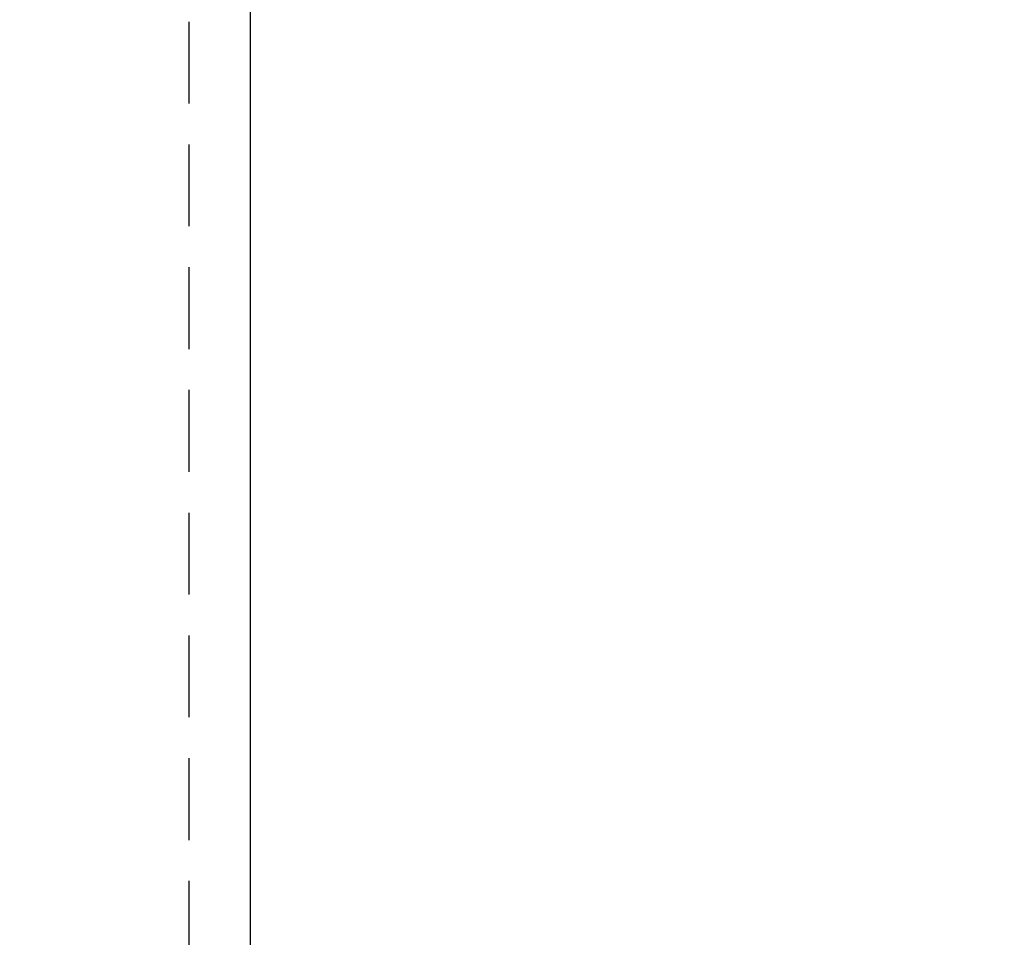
# Model space of a CAD drawing. Header units: feet. Extents: x -114 to 1432, y 355 to 669.
# Tile 59 of 197: x 173.64 to 176.65, y 450.17 to 452.98. Entities that reach past the tile are written whole.
import ezdxf
from ezdxf import colors
from ezdxf.entities.mleader import LeaderData, LeaderLine
from ezdxf.math import Vec2, Vec3

# ---------------------------------------------------------------- set-up
doc = ezdxf.new("R2010")
doc.units = ezdxf.units.FT
doc.header["$MEASUREMENT"] = 0
doc.linetypes.add('DOT', pattern=[0.25, 0, -0.25])
doc.linetypes.add('HIDDEN', pattern=[0.375, 0.25, -0.125])
for name, color, linetype in [('A-BULLETINBOARD', 3, 'Continuous'), ('A-HIDDEN', 8, 'DOT'), ('A-POSTS&BEAMS', 5, 'Continuous'), ('G-ANNO-TXT', 7, 'Continuous')]:
    doc.layers.add(name, color=color, linetype=linetype)
doc.styles.add('Arial', font='arial.ttf')

msp = doc.modelspace()

# ---------------------------------------------------------------- linework, layer by layer
at = {"layer": 'A-BULLETINBOARD', "linetype": 'Continuous'}
msp.add_lwpolyline([(174.3503, 446.1584), (174.3503, 494.1584), (126.3503, 494.1584), (126.3503, 446.1584)], close=True, dxfattribs=at)
at = {"layer": 'A-HIDDEN', "linetype": 'HIDDEN'}
msp.add_lwpolyline([(174.1628, 446.3459), (174.1628, 493.9709), (126.5378, 493.9709), (126.5378, 446.3459)], close=True, dxfattribs=at)
at = {"layer": 'A-POSTS&BEAMS'}
msp.add_lwpolyline([(174.3503, 442.6803), (174.3503, 506.1584), (181.8503, 506.1584), (181.8503, 442.7076)], dxfattribs=at)

# ---------------------------------------------------------------- leaders
at = {"layer": 'G-ANNO-TXT'}
ml = msp.add_multileader_mtext('Standard', dxfattribs=at)
ml.set_content('\\A1;{\\H0.7x;\\S3/16;}"%%Cx2.5" LAG\\PSCREW (TYP.)', color=7, style='Arial')
ml.set_leader_properties(color=2, linetype='ByLayer', lineweight=-1)
ml.build(insert=Vec2(0, 0))
ml.multileader.update_dxf_attribs({"dogleg_length": 0.125, "arrow_head_size": 2.88, "scale": 18})
ctx = ml.context
ctx.base_point, ctx.scale, ctx.char_height, ctx.arrow_head_size, ctx.landing_gap_size, ctx.plane_origin = Vec3(138.1359, 463.5541), 18, 2.34, 2.88, 1.8, Vec3(176.646, 476.1584)
ctx.text_align_type = 1
notes = []
notes.append((ctx, [(0, (1, 1, 0), (135.8859, 463.5541), (1, 0), 2.25, [(0, [(175.0408, 454.5516)], 0, []), (1, [(126.7848, 454.2633)], 0, [])])]))
ctx.mtext.insert, ctx.mtext.alignment, ctx.mtext.flow_direction = Vec3(151.0629, 465.0681), 2, 5
for ctx, leaders in notes:
    for number, flags, end, landing, length, lines in leaders:
        leader = LeaderData()
        leader.index, (leader.has_last_leader_line, leader.has_dogleg_vector, leader.attachment_direction) = number, flags
        leader.last_leader_point, leader.dogleg_vector, leader.dogleg_length = Vec3(end), Vec3(landing), length
        for number, points, colour, breaks in lines:
            line = LeaderLine()
            line.index, line.vertices, line.color, line.breaks = number, Vec3.list(points), colors.encode_raw_color(colour), breaks
            leader.lines.append(line)
        ctx.leaders.append(leader)

doc.saveas('drawing.dxf')
